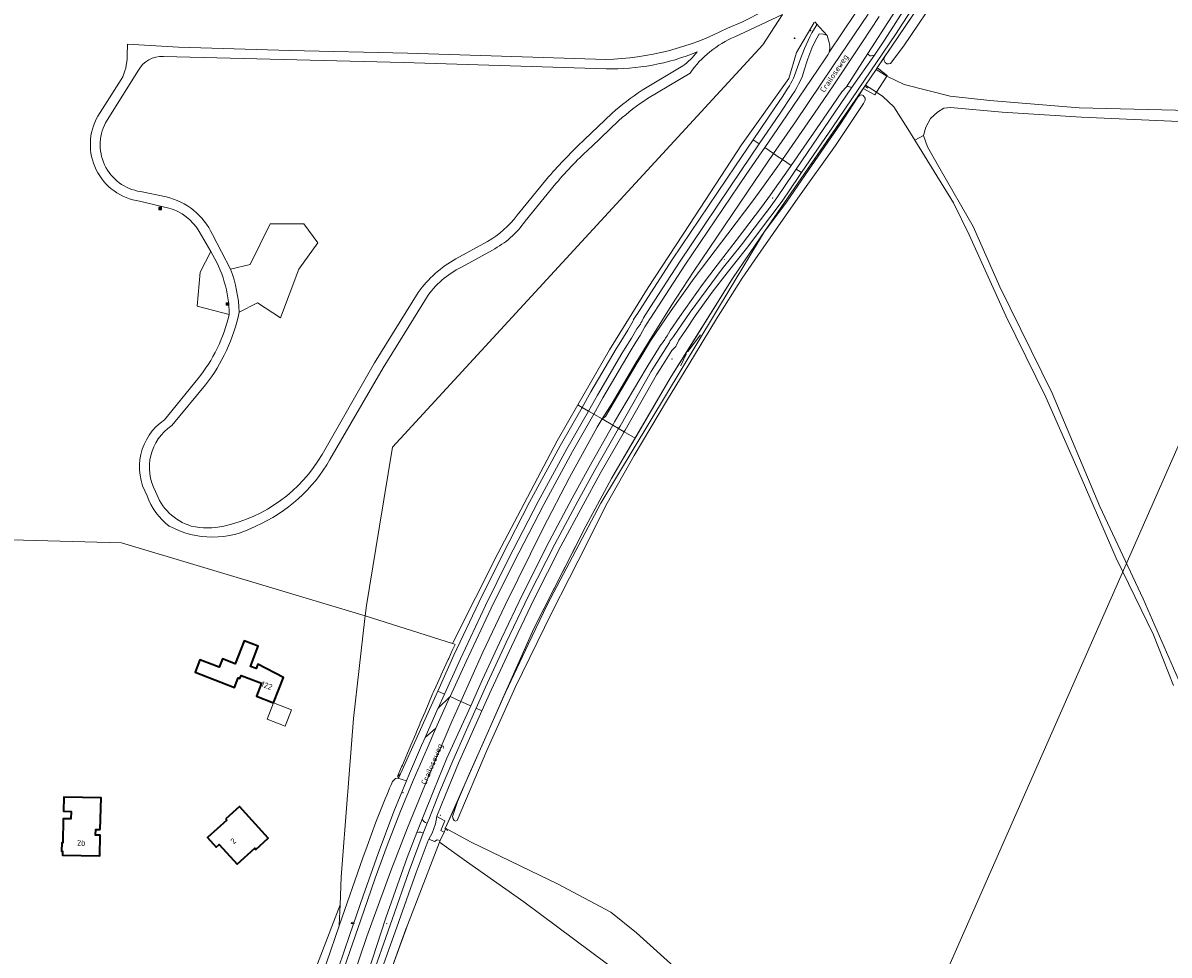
# Model space of a CAD drawing. Header units: metres. Extents: x 140853 to 145288, y 474558 to 480269.
# Tile 57 of 256: x 142599 to 142962, y 476114 to 476409. Entities that reach past the tile are written whole.
import ezdxf
from ezdxf.enums import TextEntityAlignment as Align

# ---------------------------------------------------------------- set-up
doc = ezdxf.new("R2010")
doc.units = ezdxf.units.M
doc.header["$MEASUREMENT"] = 0
for name, color, linetype, lineweight in [('B-WE-FV-GELEIDING_WILDRASTER-G', 80, 'Continuous', 18), ('B-WE-GR-BEPLANTING_CULTUUR_BOSPLANTSOEN-G', 90, 'GR-PLANTSOEN', 18), ('B-WE-GR-BOS_LOOF-G', 40, 'Continuous', 13), ('B-WE-GR-GRAS-G', 60, 'Continuous', 13), ('B-WE-GR-GRAS_KRUIDENRIJK-G', 80, 'Continuous', 18), ('B-WE-GR-GROENVOORZIENING-G', 80, 'Continuous', 18), ('B-WE-GR-HEIDE-G', 200, 'Continuous', 13), ('B-WE-IE-MEUBILAIR_WEGMEUBILAIR-S', 7, 'Continuous', 18), ('B-WE-IE-TERREINAFSCHEIDING_KUNSTMATIG_HEKWERK-G', 20, 'IE-TERREINAFSCHEIDING-KUNSTMATIG', 18), ('B-WE-IE-TERREINAFSCHEIDING_KUNSTMATIG_HEKWERK_RASTER-G', 30, 'IE-TERREINAFSCHEIDING-KUNSTMATIG', 18), ('B-WE-KL-WATER_BRANDLEIDING_PUT-S', 150, 'Continuous', 18), ('B-WE-KL-WATER_PUT-S', 170, 'Continuous', 18), ('B-WE-OG-BEBOUWING-G', 7, 'Continuous', 35), ('B-WE-OG-BEBOUWING_BIJGEBOUW-G', 7, 'Continuous', 18), ('B-WE-OG-BEBOUWING_HUISNUMMER-T18', 10, 'Continuous', 18), ('B-WE-OG-BEBOUWING_STRAATNAAM-T18', 10, 'Continuous', 18), ('B-WE-OG-HULPLIJN-G', 50, 'Continuous', 18), ('B-WE-OG-TERREIN_ERF-G', 7, 'Continuous', 18), ('B-WE-OG-WATER_GREPPEL-G', 160, 'Continuous', 18), ('B-WE-VH-ONVERHARD-G', 252, 'Continuous', 18), ('B-WE-VH-VERHARDING_ASFALT-G', 252, 'Continuous', 18), ('B-WE-VH-VERHARDING_GRASBETONSTEEN-G', 70, 'Continuous', 18), ('X-XX-XX-ALGEMEEN-S', 7, 'Continuous', 18)]:
    doc.layers.add(name, color=color, linetype=linetype, lineweight=lineweight)
doc.styles.add('NLCS-ISO', font='txt')
doc.linetypes.add('GR-PLANTSOEN', pattern='A,0,[179,NLCS.shx,S=2,R=0,X=0,Y=0],-4', length=4)
doc.linetypes.add('IE-TERREINAFSCHEIDING-KUNSTMATIG', pattern='A,4,[82,NLCS.shx,S=0.75,R=90,X=0,Y=0],4,-2', length=10)

# ---------------------------------------------------------------- blocks, each defined once
blk = doc.blocks.new('SIE-WEG_AFVALBAK-SO')
at = {"linetype": 'ByBlock', "lineweight": 18}
h = blk.add_hatch(color=0, dxfattribs=at)
h.dxf.hatch_style = 1
h.paths.add_polyline_path([(-1.5, -1.5), (1.5, -1.5), (1.5, 1.5), (-1.5, 1.5)])
at = {"color": 0, "linetype": 'ByBlock', "lineweight": 18}
for points in [[(-2, -2), (2, -2), (2, 2), (-2, 2)], [(-1.5, -1.5), (1.5, -1.5), (1.5, 1.5), (-1.5, 1.5)]]:
    blk.add_lwpolyline(points, close=True, dxfattribs=at)
blk = doc.blocks.new('SIE-WEG_AFVALBAK_TYPE_01')
for radius in [0.25, 0.156]:
    blk.add_circle((0, 0), radius)
blk = doc.blocks.new('SKL-WATERLEIDINGPUT-SO')
at = {"color": 0, "linetype": 'ByBlock', "lineweight": 18}
blk.add_ellipse((0, 0), major_axis=(2.5, 0), ratio=0.54, dxfattribs=at)
at = {"color": 0, "linetype": 'ByBlock', "lineweight": 18, "style": 'NLCS-ISO'}
blk.add_text('wl', height=1.8, dxfattribs=at).set_placement((0, 0), align=Align.MIDDLE_CENTER)
blk = doc.blocks.new('SIE-WEG_STRAATPOT_BRANDKRAAN-SO')
blk.add_ellipse((0, 0), major_axis=(-0.729, 0), ratio=0.685994)
at = {"style": 'NLCS-ISO'}
blk.add_text('BR', height=0.4, dxfattribs=at).set_placement((-0.3, -0.2))

msp = doc.modelspace()

# ---------------------------------------------------------------- linework, layer by layer
at = {"layer": 'B-WE-FV-GELEIDING_WILDRASTER-G', "ltscale": 0.2, "flags": 128}
for points in [[(142813.501, 476310.48), (142809.521, 476305.283), (142809.248, 476305.248), (142809.073, 476305.225)], [(142808.828, 476304.859), (142808.887, 476304.667), (142808.965, 476304.412), (142807.339, 476300.758), (142807.292, 476300.657)]]:
    msp.add_lwpolyline(points, dxfattribs=at)
at = {"layer": 'B-WE-GR-BEPLANTING_CULTUUR_BOSPLANTSOEN-G', "ltscale": 0.2, "flags": 128}
msp.add_lwpolyline([(142638.415, 476259.588, -0.3988789), (142643.849, 476283.595), (142643.849, 476283.595), (142654.401, 476296.557), (142654.401, 476296.557, 0.1126352), (142664.338, 476316.989), (142664.338, 476316.989), (142654.185, 476319.638), (142655.186, 476330.333), (142658.51, 476336.843), (142654.804, 476343.271), (142654.804, 476343.271, 0.192504), (142645.202, 476350.655), (142645.202, 476350.655), (142635.973, 476352.797), (142635.973, 476352.797, -0.5289322), (142622.732, 476379.729), (142622.732, 476379.729), (142630.182, 476391.361), (142630.182, 476391.361, 0.1275092), (142632.002, 476398.827), (142632.002, 476398.827), (142632.113, 476402.474), (142648.272, 476401.542), (142683.552, 476400.551), (142720.767, 476399.677), (142783.603, 476397.688), (142783.603, 476397.688, 0.1145685), (142822.128, 476407.638), (142822.128, 476407.638), (142826.642, 476409.538), (142834.136, 476413.279), (142500, 476422.945), (142080.458, 476435.082), (142077.718, 476250), (142077.665, 476244.706), (142077.12, 476190.108), (142078.67, 476190.059), (142303.363, 476182.922), (142306.311, 476183.48), (142309.624, 476165.973), (142310.363, 476157.865), (142311.471, 476107.692), (142380.682, 476105.656), (142381.088, 476122.217), (142383.693, 476144.98), (142390.609, 476178.92), (142393.549, 476178.322), (142402.322, 476178.815), (142408.169, 476178.563), (142408.202, 476179.664), (142431.621, 476179.2), (142444.563, 476153.337), (142500, 476165.742), (142512.997, 476168.558), (142527.767, 476170.567), (142529.114, 476247.457), (142630.262, 476244.725), (142707.393, 476221.619), (142707.761, 476224.846), (142710.728, 476242.86), (142711.904, 476250), (142716.022, 476274.999), (142833.243, 476402.281), (142839.471, 476411.873), (142827.589, 476406.324), (142824.444, 476404.87), (142824.444, 476404.87, 0.141336), (142810.209, 476393.386), (142810.209, 476393.386), (142796.799, 476385.314), (142796.799, 476385.314, 0.0424666), (142787.675, 476378.311), (142787.675, 476378.311), (142779.012, 476370.059), (142779.012, 476370.059, 0.0308248), (142767.76, 476358.44), (142767.76, 476358.44), (142758.028, 476346.514), (142758.028, 476346.514, -0.1212795), (142747.675, 476337.359), (142747.675, 476337.359), (142737.835, 476331.941), (142737.835, 476331.941, 0.1282726), (142726.75, 476322.281), (142726.75, 476322.281), (142713.072, 476300.035), (142696.242, 476271.078), (142696.242, 476271.078, -0.1627892), (142672.753, 476250), (142672.753, 476250, -0.2571793), (142645.348, 476250), (142645.348, 476250, -0.1548915), (142638.415, 476259.588)], format="xyb", close=True, dxfattribs=at)
msp.add_lwpolyline([(142606.869, 475820.486), (142607.581, 475821.883), (142608.416, 475823.52), (142613.573, 475834.911), (142620.065, 475849.251), (142620.113, 475849.358), (142623.462, 475856.617), (142626.293, 475862.754), (142627.086, 475864.472), (142627.127, 475864.561), (142633.804, 475881.156), (142640.232, 475897.131), (142647.863, 475916.095), (142650.01, 475921.431), (142654.779, 475932.023), (142655.592, 475933.643), (142666.742, 475955.872), (142673.08, 475968.505), (142680.999, 475984.292), (142684.164, 475991.577), (142687.814, 475999.975), (142688.106, 476000.648), (142689.229, 476005.208), (142690.729, 476011.293), (142693.194, 476024.007), (142694.264, 476033.402), (142696.335, 476051.596), (142696.357, 476052.137), (142696.525, 476052.642), (142698.613, 476058.93), (142701.243, 476066.847), (142703.148, 476072.581), (142703.328, 476073.123), (142705.621, 476080.027), (142705.69, 476080.235), (142705.91, 476080.898), (142706.594, 476082.956), (142706.833, 476083.66), (142707.567, 476085.823), (142708.114, 476087.436), (142708.009, 476087.838), (142707.644, 476090.118), (142707.417, 476092.416), (142707.329, 476094.724), (142707.38, 476097.033), (142707.571, 476099.334), (142707.713, 476100.441), (142707.886, 476101.543), (142708.092, 476102.639), (142708.33, 476103.729), (142708.599, 476104.811), (142715.885, 476125.428), (142721.328, 476140.805), (142725.747, 476152.796), (142725.019, 476153.054), (142724.386, 476153.141), (142723.68, 476152.95), (142720.713, 476145.076), (142719.407, 476141.474), (142713.882, 476125.96), (142705.437, 476100.026), (142691.7, 476057.84), (142689.11, 476049.816), (142686.494, 476041.8), (142683.851, 476033.793), (142681.182, 476025.794), (142678.487, 476017.805), (142677.598, 476015.233), (142676.701, 476012.664), (142675.794, 476010.099), (142674.879, 476007.536), (142673.954, 476004.977), (142673.591, 476003.981), (142673.227, 476002.985), (142672.862, 476001.989), (142672.495, 476000.994), (142672.127, 476000), (142671.755, 475999), (142670.419, 475995.441), (142669.065, 475991.889), (142667.694, 475988.344), (142666.305, 475984.805), (142664.898, 475981.274), (142655.802, 475957.808), (142647.76, 475937.384), (142637.752, 475911.673), (142613.176, 475848.466), (142610.961, 475842.728), (142609.522, 475839.001), (142607.269, 475832.995), (142604.907, 475826.852), (142602.822, 475821.221), (142601.795, 475818.358), (142605.122, 475817.058), (142606.869, 475820.486)], close=True, dxfattribs=at)
at = {"layer": 'B-WE-GR-BOS_LOOF-G', "ltscale": 0.2, "flags": 128}
for points in [[(142693.738, 476272.674), (142710.36, 476301.682), (142724.18, 476323.949), (142724.18, 476323.949, -0.1125026), (142736.124, 476334.547), (142736.124, 476334.547), (142746.075, 476340.056), (142746.075, 476340.056, 0.105727), (142755.474, 476348.381), (142755.474, 476348.381), (142765.455, 476360.518), (142765.455, 476360.518, -0.0276723), (142776.836, 476372.337), (142776.836, 476372.337), (142785.455, 476380.602), (142785.455, 476380.602, -0.0331308), (142795.015, 476387.917), (142795.015, 476387.917), (142807.9, 476395.651), (142807.9, 476395.651, 0.0885457), (142812.427, 476400.046), (142812.427, 476400.046, -0.1026556), (142783.631, 476394.692), (142783.631, 476394.692), (142719.478, 476396.722), (142643.518, 476398.596), (142643.518, 476398.596, 0.2907129), (142635.593, 476394.244), (142635.593, 476394.244), (142625.686, 476378.488), (142625.686, 476378.488, 0.5382613), (142636.275, 476355.876), (142636.275, 476355.876), (142644.371, 476354.189), (142644.371, 476354.189, -0.2320477), (142659.008, 476342.319), (142659.008, 476342.319), (142664.774, 476331.255), (142670.96, 476332.795), (142677.271, 476345.687), (142687.914, 476345.681), (142692.387, 476339.678), (142686.4, 476331.336), (142680.545, 476315.911), (142673.342, 476320.65), (142667.524, 476317.67), (142667.524, 476317.67, -0.1112646), (142656.86, 476294.646), (142656.86, 476294.646), (142646.149, 476281.772), (142646.149, 476281.772, 0.3900329), (142641.017, 476260.912), (142641.017, 476260.912, 0.2424123), (142652.344, 476250), (142652.344, 476250, 0.121788), (142662.657, 476250), (142662.657, 476250, 0.2103451), (142693.738, 476272.674)], [(142667.524, 476317.67), (142673.342, 476320.65), (142680.545, 476315.911), (142686.4, 476331.336), (142692.387, 476339.678), (142687.914, 476345.681), (142677.271, 476345.687), (142670.96, 476332.795), (142664.774, 476331.255), (142664.774, 476331.255, -0.0797877), (142667.524, 476317.67)], [(142658.51, 476336.843), (142655.186, 476330.333), (142654.185, 476319.638), (142664.338, 476316.989), (142664.338, 476316.989, 0.1371141), (142658.51, 476336.843)]]:
    msp.add_lwpolyline(points, format="xyb", close=True, dxfattribs=at)
msp.add_lwpolyline([(142806.265, 476109.513), (142793.248, 476121.187), (142785.182, 476127.722), (142768.227, 476136.698), (142759.709, 476140.803), (142740.716, 476150.082), (142732.767, 476154.403), (142732.635, 476154.107), (142732.792, 476154.022), (142732.36, 476153.096), (142731.119, 476150.435), (142730.901, 476149.969), (142730.901, 476149.969), (142739.462, 476143.785), (142757.625, 476131.027), (142805.222, 476095.633)], dxfattribs=at)
at = {"layer": 'B-WE-GR-GRAS-G', "ltscale": 0.2, "flags": 128}
msp.add_lwpolyline([(142751.006, 476195.523), (142759.017, 476212.468), (142765.099, 476225.24), (142781.987, 476257.205), (142833.439, 476342.703), (142832.666, 476341.578), (142823.669, 476328.397), (142808.987, 476304.828), (142804.282, 476297.275), (142792.843, 476277.829), (142787.994, 476269.587), (142785.389, 476264.992), (142777.216, 476250), (142772.96, 476241.599), (142760.774, 476217.545), (142751.006, 476195.523)], close=True, dxfattribs=at)
at = {"layer": 'B-WE-GR-GRAS_KRUIDENRIJK-G', "ltscale": 0.2, "flags": 128}
for points in [[(142882.333, 476416.573), (142877.6, 476409.136), (142875.28, 476405.548), (142855.415, 476376.402), (142845.526, 476361.85), (142844.685, 476360.613), (142839.334, 476352.792), (142835.842, 476348.027), (142828.052, 476337.809), (142821.981, 476330.162), (142817.237, 476324.027), (142811.869, 476316.522), (142808.953, 476312.208), (142806.671, 476308.867), (142805.923, 476307.206), (142805.768, 476306.797), (142805.56, 476306.594), (142804.94, 476306.108), (142804.474, 476305.58), (142800.798, 476299.681), (142799.65, 476297.839), (142789.644, 476280.383), (142789.342, 476279.855), (142792.843, 476277.829), (142804.282, 476297.275), (142808.987, 476304.828), (142823.669, 476328.397), (142832.666, 476341.578), (142833.439, 476342.703), (142833.542, 476342.852), (142833.564, 476342.884), (142844.326, 476358.543), (142864.14, 476387.162), (142865.074, 476388.51), (142865.55, 476389.198), (142865.777, 476389.54), (142869.101, 476394.554), (142869.414, 476395.026), (142869.419, 476395.033), (142872.025, 476398.881), (142873.882, 476401.623), (142881.126, 476412.318)], [(142849.501, 476409.428), (142843.909, 476399.933), (142841.452, 476391.694), (142826.479, 476370.643), (142810.038, 476345.45), (142796.986, 476325.503), (142784.72, 476305.749), (142774.723, 476288.315), (142774.723, 476288.315), (142776.023, 476287.563), (142778.827, 476292.498), (142786.811, 476306.043), (142787.761, 476307.595), (142790.486, 476312.046), (142791.762, 476314.176), (142792.255, 476314.956), (142792.304, 476315.333), (142792.569, 476315.662), (142793.368, 476316.923), (142793.532, 476317.083), (142797.774, 476323.841), (142804.618, 476334.469), (142824.609, 476364.017), (142830.208, 476372.258), (142837.293, 476382.687), (142839.383, 476385.793), (142841.225, 476388.6), (142841.712, 476389.36), (142842.158, 476390.145), (142842.561, 476390.952), (142842.92, 476391.78), (142843.235, 476392.626), (142845.142, 476397.861), (142846.427, 476401.138), (142848.139, 476404.884), (142848.821, 476406.075), (142850.183, 476408.309), (142850.257, 476408.451), (142850.296, 476408.606), (142850.299, 476408.766), (142850.265, 476408.923), (142850.197, 476409.067), (142850.171, 476409.105), (142850.143, 476409.141), (142850.113, 476409.175), (142850.081, 476409.207), (142850.047, 476409.237), (142849.763, 476409.56)], [(142701.617, 476112.599), (142703.388, 476117.755), (142705.182, 476122.902), (142707.001, 476128.041), (142710.576, 476138.515), (142714.364, 476148.913), (142718.364, 476159.232), (142722.575, 476169.467), (142726.993, 476179.614), (142729.785, 476185.984), (142726.331, 476183.058), (142725.184, 476180.472), (142721.457, 476171.658), (142720.454, 476169.297), (142716.419, 476159.585), (142711.491, 476146.359), (142706.761, 476132.943), (142702.538, 476120.652), (142698.918, 476110.188)]]:
    msp.add_lwpolyline(points, dxfattribs=at)
for points in [[(142878.976, 476415.24), (142877.485, 476416.257), (142877.367, 476416.338), (142872.885, 476409.411), (142867.652, 476401.377), (142866.551, 476399.606), (142866.611, 476399.233), (142866.974, 476398.995), (142867.248, 476398.858), (142867.534, 476398.818), (142868.657, 476399.093), (142871.759, 476403.787), (142875.39, 476409.395), (142879.1, 476415.179), (142878.976, 476415.24)], [(142833.881, 476369.762), (142840.79, 476379.83), (142852.738, 476397.524), (142853.858, 476399.119), (142853.95, 476399.291), (142854.034, 476399.467), (142854.112, 476399.646), (142854.183, 476399.828), (142854.246, 476400.012), (142854.396, 476400.601), (142854.472, 476401.204), (142854.474, 476401.812), (142854.401, 476402.415), (142854.254, 476403.005), (142854.069, 476403.837), (142853.602, 476405.227), (142853.137, 476405.526), (142852.435, 476405.713), (142851.13, 476405.755), (142850.326, 476404.386), (142849.544, 476402.809), (142848.817, 476401.207), (142848.147, 476399.58), (142847.533, 476397.93), (142846.976, 476396.261), (142846.444, 476394.578), (142845.67, 476392.21), (142845.153, 476391.039), (142844.594, 476389.887), (142843.994, 476388.756), (142843.355, 476387.647), (142842.676, 476386.562), (142838.751, 476380.667), (142832.124, 476370.956), (142826.609, 476362.874), (142806.858, 476333.564), (142797.703, 476319.388), (142795.523, 476315.847), (142795.065, 476314.993), (142794.964, 476314.709), (142794.691, 476314.309), (142794.511, 476313.94), (142794.061, 476313.237), (142793.402, 476312.42), (142791.662, 476309.443), (142789.708, 476306.262), (142788.673, 476304.577), (142780.94, 476291.443), (142778.06, 476286.384), (142779.721, 476285.423), (142782.655, 476290.58), (142790.198, 476303.408), (142791.315, 476305.273), (142793.051, 476308.172), (142794.429, 476310.326), (142795.921, 476313.039), (142796.11, 476313.414), (142796.647, 476314.192), (142797.592, 476315.677), (142797.703, 476315.755), (142801.402, 476321.476), (142808.621, 476332.551), (142828.026, 476361.228), (142833.881, 476369.762)], [(142843.861, 476362.981), (142861.345, 476388.678), (142861.266, 476388.797), (142860.454, 476389.072), (142859.792, 476389.05), (142858.315, 476387.432), (142852.374, 476378.777), (142842.227, 476364.091), (142841.306, 476362.759), (142835.713, 476354.866), (142832.813, 476350.878), (142824.855, 476340.413), (142818.793, 476332.546), (142814.179, 476326.428), (142806.969, 476316.36), (142803.894, 476311.863), (142803.853, 476311.661), (142802.948, 476310.208), (142802.419, 476309.424), (142802.209, 476309.038), (142801.152, 476307.542), (142800.97, 476307.367), (142800.571, 476306.756), (142799.046, 476304.307), (142797.305, 476301.427), (142796.38, 476299.896), (142786.323, 476282.926), (142785.761, 476281.928), (142787.611, 476280.857), (142788.063, 476281.645), (142797.877, 476298.869), (142798.943, 476300.572), (142803.676, 476308.139), (142803.875, 476308.51), (142804.32, 476309.098), (142805.023, 476309.962), (142810.21, 476317.666), (142820.38, 476331.405), (142826.522, 476339.049), (142834.518, 476349.592), (142834.378, 476349.379), (142837.65, 476353.887), (142842.978, 476361.682), (142843.861, 476362.981)], [(142776.023, 476287.563), (142774.723, 476288.315), (142768.187, 476276.917), (142749.352, 476241.341), (142735.207, 476213.256), (142735.002, 476212.805), (142735.405, 476212.677), (142735.886, 476212.523), (142735.626, 476212.033), (142734.966, 476210.587), (142733.823, 476208.084), (142733.651, 476207.707), (142732.393, 476204.952), (142731.456, 476202.899), (142731.291, 476202.538), (142729.742, 476199.145), (142728.902, 476197.306), (142728.816, 476197.117), (142728.707, 476196.859), (142726.325, 476191.234), (142724.827, 476187.697), (142724.649, 476187.277), (142723.618, 476184.842), (142723.367, 476184.249), (142721.857, 476180.682), (142720, 476176.298), (142719.151, 476174.292), (142718.921, 476173.751), (142718.06, 476171.717), (142717.626, 476170.693), (142718.559, 476171.599), (142723.024, 476181.365), (142728.235, 476193.102), (142730.334, 476197.742), (142735.469, 476209.098), (142743.374, 476225.812), (142750.597, 476240.484), (142759.364, 476257.58), (142769.083, 476275.35), (142776.023, 476287.563)], [(142779.721, 476285.423), (142778.06, 476286.384), (142771.242, 476274.406), (142762.147, 476257.733), (142752.696, 476239.447), (142745.5, 476224.853), (142737.572, 476207.995), (142732.474, 476196.793), (142730.439, 476192.321), (142734.208, 476195.885), (142734.261, 476196), (142739.347, 476207.103), (142747.293, 476224.031), (142754.462, 476238.487), (142763.928, 476256.764), (142773.005, 476273.617), (142779.721, 476285.423)], [(142742.515, 476192.337), (142745.483, 476198.999), (142752.051, 476213.155), (142759.096, 476227.863), (142767.429, 476244.234), (142774.742, 476257.887), (142780.044, 476267.643), (142787.611, 476280.857), (142785.761, 476281.928), (142778.287, 476268.657), (142772.919, 476258.784), (142765.623, 476245.127), (142757.145, 476228.283), (142750.542, 476214.433), (142744.537, 476201.371), (142740.784, 476193.105), (142733.271, 476176.557), (142729.104, 476166.412), (142725.44, 476157.233), (142725.587, 476156.852), (142725.968, 476156.478), (142726.461, 476156.164), (142727.036, 476155.985), (142727.72, 476157.668), (142729.185, 476161.388), (142730.95, 476165.709), (142735.132, 476175.678), (142739.045, 476184.548), (142742.515, 476192.337)], [(142732.792, 476154.022), (142732.635, 476154.107), (142732.767, 476154.403), (142732.783, 476154.44), (142736.633, 476162.839), (142740.321, 476171.435), (142740.323, 476171.44), (142744.813, 476181.561), (142748.745, 476190.426), (142751.006, 476195.523), (142760.774, 476217.545), (142772.96, 476241.599), (142777.216, 476250), (142785.389, 476264.992), (142787.994, 476269.587), (142792.843, 476277.829), (142789.342, 476279.855), (142781.798, 476266.657), (142776.397, 476256.739), (142769.335, 476243.576), (142760.893, 476226.954), (142753.664, 476211.864), (142747.265, 476198.055), (142744.349, 476191.524), (142736.923, 476174.894), (142732.786, 476164.906), (142730.072, 476158.194), (142730.054, 476158.088), (142732.559, 476156.705), (142731.308, 476153.664), (142732.36, 476153.096), (142732.792, 476154.022)], [(142734.208, 476195.885), (142730.439, 476192.321), (142730.393, 476192.219), (142726.331, 476183.058), (142729.785, 476185.984), (142732.293, 476191.705), (142734.208, 476195.885)], [(142730.054, 476158.088), (142730.048, 476158.058), (142729.64, 476155.705), (142728.551, 476152.757), (142727.478, 476150.826), (142729.338, 476150.093), (142730.146, 476150.656), (142731.119, 476150.435), (142732.36, 476153.096), (142731.308, 476153.664), (142732.559, 476156.705), (142730.054, 476158.088)], [(142709.958, 476095.632), (142709.962, 476094.668), (142709.989, 476093.704), (142712.28, 476100.099), (142714.709, 476106.879), (142720.278, 476122.425), (142720.73, 476123.686), (142730.901, 476149.969), (142731.119, 476150.435), (142730.146, 476150.656), (142729.338, 476150.093), (142727.478, 476150.826), (142727.288, 476150.485), (142723.569, 476140.278), (142717.981, 476124.81), (142711.602, 476106.796), (142711.162, 476105.169), (142710.79, 476103.525), (142710.485, 476101.867), (142710.249, 476100.198), (142710.083, 476098.52), (142710.019, 476097.558), (142709.977, 476096.595), (142709.958, 476095.632)]]:
    msp.add_lwpolyline(points, close=True, dxfattribs=at)
at = {"layer": 'B-WE-GR-GROENVOORZIENING-G', "ltscale": 0.2, "flags": 128}
msp.add_lwpolyline([(142839.471, 476411.873), (142833.243, 476402.281), (142716.022, 476274.999), (142711.904, 476250), (142710.728, 476242.86), (142707.761, 476224.846), (142707.393, 476221.619), (142707.293, 476220.742), (142703.679, 476189.042), (142703.679, 476189.042), (142702.317, 476171.492), (142701.879, 476165.862), (142701.801, 476164.856), (142699.783, 476138.87), (142699.437, 476130.061), (142699.188, 476123.748), (142699.177, 476123.48), (142706.631, 476144.919), (142707.961, 476148.698), (142709.335, 476152.462), (142710.754, 476156.209), (142712.218, 476159.938), (142713.726, 476163.65), (142714.186, 476164.759), (142714.65, 476165.866), (142715.119, 476166.971), (142715.591, 476168.075), (142716.067, 476169.177), (142717.025, 476170.084), (142717.713, 476170.225), (142718.098, 476170.591), (142718.559, 476171.599), (142717.626, 476170.693), (142718.06, 476171.717), (142718.921, 476173.751), (142719.151, 476174.292), (142720, 476176.298), (142721.857, 476180.682), (142723.367, 476184.249), (142723.618, 476184.842), (142724.649, 476187.277), (142724.827, 476187.697), (142726.325, 476191.234), (142728.707, 476196.859), (142728.816, 476197.117), (142728.902, 476197.306), (142729.742, 476199.145), (142731.291, 476202.538), (142731.456, 476202.899), (142732.393, 476204.952), (142733.651, 476207.707), (142733.823, 476208.084), (142734.966, 476210.587), (142735.626, 476212.033), (142735.886, 476212.523), (142735.405, 476212.677), (142735.002, 476212.805), (142735.207, 476213.256), (142749.352, 476241.341), (142768.187, 476276.917), (142774.723, 476288.315), (142784.72, 476305.749), (142796.986, 476325.503), (142810.038, 476345.45), (142826.479, 476370.643), (142841.452, 476391.694), (142843.909, 476399.933), (142849.501, 476409.428)], dxfattribs=at)
msp.add_lwpolyline([(142645.544, 476097.113), (142647.1, 476092.326), (142668.02, 476091.67), (142668.02, 476091.67, -0.0355061), (142678.552, 476090.808), (142678.552, 476090.808), (142683.591, 476091.986), (142686.762, 476094.028), (142688.025, 476094.841), (142690.651, 476097.916), (142692.63, 476104.06), (142695.206, 476112.058), (142699.177, 476123.48), (142699.188, 476123.748), (142699.437, 476130.061), (142687.75, 476099.649), (142679.706, 476095.706), (142645.544, 476097.113)], format="xyb", close=True, dxfattribs=at)
at = {"layer": 'B-WE-GR-HEIDE-G', "ltscale": 0.2, "flags": 128}
for points in [[(142889.63, 476419.374), (142877.913, 476402.024), (142873.725, 476396.418), (142873.016, 476396.266), (142872.551, 476396.314), (142871.996, 476396.75), (142871.638, 476397.355), (142871.559, 476397.803), (142872.025, 476398.881), (142869.419, 476395.033), (142869.414, 476395.026), (142869.414, 476395.026), (142872.662, 476392.59), (142872.535, 476392.392), (142872.714, 476392.279), (142878.017, 476389.718), (142892.568, 476386.1), (142905.166, 476384.668), (142933.429, 476382.385), (142990.072, 476380.999)], [(142963.309, 476199.473), (142956.92, 476215.522), (142945.127, 476239.87), (142931.876, 476270.205), (142922.809, 476290.805), (142910.193, 476316.538), (142898.605, 476342.18), (142893.574, 476352.32), (142881.374, 476372.103), (142879.123, 476375.753), (142874.753, 476382.662), (142871.282, 476385.999), (142869.256, 476387.301), (142869.256, 476387.301), (142868.698, 476386.434), (142865.074, 476388.51), (142864.14, 476387.162), (142844.326, 476358.543), (142833.564, 476342.884), (142840.8, 476352.521), (142847.729, 476362.66), (142857.801, 476377.304), (142863.353, 476385.74), (142863.954, 476386.361), (142864.616, 476386.497), (142865.043, 476386.289), (142865.624, 476385.387), (142865.666, 476384.779), (142865.104, 476383.737), (142856.254, 476370.435), (142844.358, 476353.725), (142832.629, 476337.021), (142826.68, 476328.459), (142818.557, 476315.589), (142809.819, 476301.108), (142803.046, 476290.008), (142792.554, 476272.356), (142783.934, 476257.216), (142774.854, 476238.968), (142766.488, 476222.659), (142754.82, 476198.912), (142745.871, 476178.901), (142736.461, 476156.756), (142735.972, 476156.589), (142735.548, 476156.739), (142735.183, 476157.27), (142735.05, 476158.021), (142736.633, 476162.839), (142732.783, 476154.44), (142732.767, 476154.403), (142740.716, 476150.082), (142759.709, 476140.803), (142768.227, 476136.698), (142785.182, 476127.722), (142793.248, 476121.187), (142806.265, 476109.513)], [(142965.037, 476378.036), (142934.111, 476379.392), (142909.022, 476380.961), (142892.715, 476382.466), (142890.515, 476382.215), (142888.58, 476380.981), (142886.308, 476378.944), (142884.839, 476376.279), (142884.173, 476373.568), (142884.173, 476373.568), (142885.381, 476370.07), (142889.348, 476362.993), (142899.84, 476344.834), (142908.286, 476325.754), (142924.81, 476292.083), (142939.956, 476256.194), (142953.656, 476226.93), (142965.442, 476199.97)]]:
    msp.add_lwpolyline(points, dxfattribs=at)
at = {"layer": 'B-WE-IE-TERREINAFSCHEIDING_KUNSTMATIG_HEKWERK-G', "ltscale": 0.2, "flags": 128}
for points in [[(142500, 476165.742), (142512.997, 476168.558), (142527.767, 476170.567), (142529.114, 476247.457), (142630.262, 476244.725), (142707.393, 476221.619)], [(142707.393, 476221.619), (142735.002, 476212.805)], [(142715.304, 476102.459), (142714.709, 476106.879), (142720.73, 476123.686), (142730.901, 476149.969)], [(142730.901, 476149.969), (142731.97, 476149.197)], [(142699.437, 476130.061), (142687.75, 476099.649)]]:
    msp.add_lwpolyline(points, dxfattribs=at)
at = {"layer": 'B-WE-IE-TERREINAFSCHEIDING_KUNSTMATIG_HEKWERK_RASTER-G', "ltscale": 0.2, "flags": 128}
for points in [[(142870.462, 476394.248), (142869.419, 476395.033), (142902.267, 476443.532), (142917.696, 476467.562), (142924.277, 476478.188), (142936.261, 476499)], [(142732.783, 476154.44), (142760.774, 476217.545), (142777.216, 476250), (142785.389, 476264.992), (142787.994, 476269.587), (142804.282, 476297.275), (142823.669, 476328.397), (142832.666, 476341.578), (142844.326, 476358.543), (142865.55, 476389.198), (142866.479, 476388.557)], [(142733.562, 476153.605), (142732.635, 476154.107), (142732.783, 476154.44)]]:
    msp.add_lwpolyline(points, dxfattribs=at)
at = {"layer": 'B-WE-OG-BEBOUWING-G', "ltscale": 0.2, "flags": 128}
for points in [[(142678.406, 476194.057), (142681.492, 476202.05), (142673.366, 476206.232), (142672.841, 476204.859), (142671.075, 476205.534), (142673.528, 476211.951), (142669.023, 476213.7), (142666.218, 476206.397), (142662.166, 476207.952), (142661.159, 476205.329), (142655.035, 476207.681), (142653.511, 476203.714), (142665.995, 476198.885), (142667.161, 476201.982), (142667.73, 476201.762), (142668.098, 476202.714), (142674.534, 476200.227), (142672.963, 476196.16), (142678.406, 476194.057)], [(142623.537, 476153.918), (142623.771, 476163.919), (142611.957, 476164.182), (142611.86, 476159.733), (142614.299, 476159.68), (142614.247, 476157.261), (142611.808, 476157.313), (142611.642, 476149.675), (142611.312, 476149.683), (142611.256, 476147.073), (142611.586, 476147.066), (142611.56, 476145.856), (142623.344, 476145.649), (142623.495, 476152.119), (142622.036, 476152.153), (142622.078, 476153.952), (142623.537, 476153.918)], [(142663.297, 476157.272), (142663.601, 476156.94), (142657.442, 476151.371), (142660.185, 476148.337), (142661.179, 476149.236), (142666.873, 476142.938), (142672.451, 476147.982), (142672.752, 476147.648), (142676.634, 476151.241), (142667.565, 476161.17), (142663.297, 476157.272)]]:
    msp.add_lwpolyline(points, close=True, dxfattribs=at)
at = {"layer": 'B-WE-OG-BEBOUWING_BIJGEBOUW-G', "ltscale": 0.2, "flags": 128}
msp.add_lwpolyline([(142678.406, 476194.057), (142676.381, 476188.816), (142682.074, 476186.616), (142684.099, 476191.857), (142678.406, 476194.057)], close=True, dxfattribs=at)
at = {"layer": 'B-WE-OG-HULPLIJN-G'}
msp.add_lwpolyline([(141484.938, 478467.493), (142922.898, 478740.923), (143043.789, 479141.528), (143928.198, 479351.369), (144042.725, 479840.999), (144698.079, 479872.794), (144672.627, 478988.916), (144742.617, 478639.181), (145060.75, 478225.858), (145035.298, 477659.922), (145054.388, 476896.862), (144768.066, 476833.275), (144755.342, 477825.251), (143616.428, 477755.303), (142541.14, 475313.514), (141510.39, 476108.367), (141014.104, 476776.044), (140988.652, 477462.798), (141421.313, 477755.303), (141484.938, 478467.493)], close=True, dxfattribs=at)
at = {"layer": 'B-WE-OG-TERREIN_ERF-G', "ltscale": 0.2, "flags": 128}
for points in [[(142687.75, 476099.649), (142699.437, 476130.061), (142699.783, 476138.87), (142701.801, 476164.856), (142701.879, 476165.862), (142702.317, 476171.492), (142703.679, 476189.042), (142707.293, 476220.742), (142707.393, 476221.619), (142630.262, 476244.725), (142529.114, 476247.457), (142527.767, 476170.567), (142512.997, 476168.558), (142500, 476165.742), (142444.563, 476153.337), (142431.621, 476179.2), (142408.202, 476179.664), (142408.169, 476178.563), (142402.322, 476178.815), (142393.549, 476178.322), (142386.659, 476144.509), (142384.084, 476122.009), (142383.681, 476105.568)], [(142805.222, 476095.633), (142757.625, 476131.027), (142739.462, 476143.785), (142730.901, 476149.969), (142720.73, 476123.686), (142720.278, 476122.425), (142714.709, 476106.879)]]:
    msp.add_lwpolyline(points, dxfattribs=at)
for points in [[(142678.406, 476194.057), (142672.963, 476196.16), (142674.534, 476200.227), (142668.098, 476202.714), (142667.73, 476201.762), (142667.161, 476201.982), (142665.995, 476198.885), (142653.511, 476203.714), (142655.035, 476207.681), (142661.159, 476205.329), (142662.166, 476207.952), (142666.218, 476206.397), (142669.023, 476213.7), (142673.528, 476211.951), (142671.075, 476205.534), (142672.841, 476204.859), (142673.366, 476206.232), (142681.492, 476202.05), (142678.406, 476194.057)], [(142623.537, 476153.918), (142622.078, 476153.952), (142622.036, 476152.153), (142623.495, 476152.119), (142623.344, 476145.649), (142611.56, 476145.856), (142611.586, 476147.066), (142611.256, 476147.073), (142611.312, 476149.683), (142611.642, 476149.675), (142611.808, 476157.313), (142614.247, 476157.261), (142614.299, 476159.68), (142611.86, 476159.733), (142611.957, 476164.182), (142623.771, 476163.919), (142623.537, 476153.918)], [(142663.297, 476157.272), (142667.565, 476161.17), (142676.634, 476151.241), (142672.752, 476147.648), (142672.451, 476147.982), (142666.873, 476142.938), (142661.179, 476149.236), (142660.185, 476148.337), (142657.442, 476151.371), (142663.601, 476156.94), (142663.297, 476157.272)]]:
    msp.add_lwpolyline(points, close=True, dxfattribs=at)
at = {"layer": 'B-WE-OG-WATER_GREPPEL-G', "ltscale": 0.2, "flags": 128}
msp.add_lwpolyline([(142881.126, 476412.318), (142873.882, 476401.623), (142872.025, 476398.881), (142871.559, 476397.803), (142871.559, 476397.803), (142871.638, 476397.355), (142871.996, 476396.75), (142872.551, 476396.314), (142873.016, 476396.266), (142873.725, 476396.418), (142877.913, 476402.024), (142889.63, 476419.374)], dxfattribs=at)
msp.add_lwpolyline([(142740.321, 476171.435), (142736.633, 476162.839), (142735.05, 476158.021), (142735.183, 476157.27), (142735.548, 476156.739), (142735.972, 476156.589), (142736.461, 476156.756), (142745.871, 476178.901), (142754.82, 476198.912), (142766.488, 476222.659), (142774.854, 476238.968), (142783.934, 476257.216), (142792.554, 476272.356), (142803.046, 476290.008), (142809.819, 476301.108), (142818.557, 476315.589), (142826.68, 476328.459), (142832.629, 476337.021), (142844.358, 476353.725), (142856.254, 476370.435), (142865.104, 476383.737), (142865.666, 476384.779), (142865.624, 476385.387), (142865.043, 476386.289), (142864.616, 476386.497), (142863.954, 476386.361), (142863.353, 476385.74), (142857.801, 476377.304), (142847.729, 476362.66), (142840.8, 476352.521), (142833.564, 476342.884), (142833.542, 476342.852), (142833.439, 476342.703), (142781.987, 476257.205), (142765.099, 476225.24), (142759.017, 476212.468), (142751.006, 476195.523), (142748.745, 476190.426), (142744.813, 476181.561), (142740.323, 476171.44), (142740.321, 476171.435)], close=True, dxfattribs=at)
at = {"layer": 'B-WE-VH-ONVERHARD-G', "ltscale": 0.2, "flags": 128}
for points in [[(142826.642, 476409.538), (142822.128, 476407.638), (142822.128, 476407.638, -0.1145685), (142783.603, 476397.688), (142783.603, 476397.688), (142720.767, 476399.677), (142683.552, 476400.551), (142648.272, 476401.542), (142632.113, 476402.474), (142632.002, 476398.827), (142632.002, 476398.827, -0.1275092), (142630.182, 476391.361), (142630.182, 476391.361), (142622.732, 476379.729), (142622.732, 476379.729, 0.5289322), (142635.973, 476352.797), (142635.973, 476352.797), (142645.202, 476350.655), (142645.202, 476350.655, -0.192504), (142654.804, 476343.271), (142654.804, 476343.271), (142658.51, 476336.843), (142658.51, 476336.843, -0.1371141), (142664.338, 476316.989), (142664.338, 476316.989, -0.1126352), (142654.401, 476296.557), (142654.401, 476296.557), (142643.849, 476283.595), (142643.849, 476283.595, 0.3988789), (142638.415, 476259.588), (142638.415, 476259.588, 0.1548915), (142645.348, 476250), (142645.348, 476250, 0.2571793), (142672.753, 476250), (142672.753, 476250, 0.1627892), (142696.242, 476271.078), (142696.242, 476271.078), (142713.072, 476300.035), (142726.75, 476322.281), (142726.75, 476322.281, -0.1282726), (142737.835, 476331.941), (142737.835, 476331.941), (142747.675, 476337.359), (142747.675, 476337.359, 0.1212795), (142758.028, 476346.514), (142758.028, 476346.514), (142767.76, 476358.44), (142767.76, 476358.44, -0.0308248), (142779.012, 476370.059), (142779.012, 476370.059), (142787.675, 476378.311), (142787.675, 476378.311, -0.0424666), (142796.799, 476385.314), (142796.799, 476385.314), (142810.209, 476393.386), (142810.209, 476393.386, -0.141336), (142824.444, 476404.87), (142824.444, 476404.87), (142827.589, 476406.324), (142839.471, 476411.873)], [(142783.631, 476394.692, 0.1026556), (142812.427, 476400.046)], [(142812.427, 476400.046, -0.0885457), (142807.9, 476395.651)], [(142635.593, 476394.244, -0.2907129), (142643.518, 476398.596)], [(142795.015, 476387.917, 0.0331308), (142785.455, 476380.602)], [(142636.275, 476355.876, -0.5382613), (142625.686, 476378.488)], [(142776.836, 476372.337, 0.0276723), (142765.455, 476360.518)], [(142659.008, 476342.319, 0.2320477), (142644.371, 476354.189)], [(142755.474, 476348.381, -0.105727), (142746.075, 476340.056)], [(142736.124, 476334.547, 0.1125026), (142724.18, 476323.949)], [(142667.524, 476317.67, 0.0797877), (142664.774, 476331.255)], [(142656.86, 476294.646, 0.1112646), (142667.524, 476317.67)], [(142641.017, 476260.912, -0.3900329), (142646.149, 476281.772)], [(142693.738, 476272.674, -0.2103451), (142662.657, 476250)], [(142652.344, 476250, -0.2424123), (142641.017, 476260.912)], [(142662.657, 476250, -0.121788), (142652.344, 476250)]]:
    msp.add_lwpolyline(points, format="xyb", dxfattribs=at)
for points in [[(142643.518, 476398.596), (142719.478, 476396.722), (142783.631, 476394.692)], [(142807.9, 476395.651), (142795.015, 476387.917)], [(142625.686, 476378.488), (142635.593, 476394.244)], [(142990.072, 476380.999), (142933.429, 476382.385), (142905.166, 476384.668), (142892.568, 476386.1), (142878.017, 476389.718), (142872.714, 476392.279), (142872.535, 476392.392), (142869.256, 476387.301), (142871.282, 476385.999), (142874.753, 476382.662), (142879.123, 476375.753), (142881.374, 476372.103), (142881.374, 476372.103), (142884.173, 476373.568), (142884.839, 476376.279), (142886.308, 476378.944), (142888.58, 476380.981), (142890.515, 476382.215), (142892.715, 476382.466), (142909.022, 476380.961), (142934.111, 476379.392), (142965.037, 476378.036)], [(142785.455, 476380.602), (142776.836, 476372.337)], [(142965.442, 476199.97), (142953.656, 476226.93), (142939.956, 476256.194), (142924.81, 476292.083), (142908.286, 476325.754), (142899.84, 476344.834), (142889.348, 476362.993), (142885.381, 476370.07), (142884.173, 476373.568), (142881.374, 476372.103), (142893.574, 476352.32), (142898.605, 476342.18), (142910.193, 476316.538), (142922.809, 476290.805), (142931.876, 476270.205), (142945.127, 476239.87), (142956.92, 476215.522), (142963.309, 476199.473)], [(142765.455, 476360.518), (142755.474, 476348.381)], [(142644.371, 476354.189), (142636.275, 476355.876)], [(142664.774, 476331.255), (142659.008, 476342.319)], [(142746.075, 476340.056), (142736.124, 476334.547)], [(142724.18, 476323.949), (142710.36, 476301.682), (142693.738, 476272.674)], [(142646.149, 476281.772), (142656.86, 476294.646)]]:
    msp.add_lwpolyline(points, dxfattribs=at)
at = {"layer": 'B-WE-VH-VERHARDING_ASFALT-G', "ltscale": 0.2, "flags": 128}
for points in [[(142900.024, 476446.053), (142898.32, 476447.121), (142892.253, 476436.607), (142886.149, 476426.424), (142883.353, 476421.911), (142880.075, 476416.934), (142878.976, 476415.24), (142879.1, 476415.179), (142875.39, 476409.395), (142871.759, 476403.787), (142868.657, 476399.093), (142861.345, 476388.678), (142843.861, 476362.981), (142845.526, 476361.85), (142855.415, 476376.402), (142875.28, 476405.548), (142877.6, 476409.136), (142882.333, 476416.573), (142893.835, 476435.406), (142900.024, 476446.053)], [(142845.67, 476392.21), (142846.444, 476394.578), (142846.976, 476396.261), (142847.533, 476397.93), (142848.147, 476399.58), (142848.817, 476401.207), (142849.544, 476402.809), (142850.326, 476404.386), (142851.13, 476405.755), (142852.435, 476405.713), (142853.137, 476405.526), (142853.602, 476405.227), (142850.197, 476409.067), (142850.265, 476408.923), (142850.299, 476408.766), (142850.296, 476408.606), (142850.257, 476408.451), (142850.183, 476408.309), (142848.821, 476406.075), (142848.139, 476404.884), (142846.427, 476401.138), (142845.142, 476397.861), (142843.235, 476392.626), (142842.92, 476391.78), (142842.561, 476390.952), (142842.158, 476390.145), (142841.712, 476389.36), (142841.225, 476388.6), (142839.383, 476385.793), (142837.293, 476382.687), (142830.208, 476372.258), (142832.124, 476370.956), (142838.751, 476380.667), (142842.676, 476386.562), (142843.355, 476387.647), (142843.994, 476388.756), (142844.594, 476389.887), (142845.153, 476391.039), (142845.67, 476392.21)], [(142868.657, 476399.093), (142867.534, 476398.818), (142867.248, 476398.858), (142866.974, 476398.995), (142866.611, 476399.233), (142866.551, 476399.606), (142859.792, 476389.05), (142860.454, 476389.072), (142861.266, 476388.797), (142861.345, 476388.678), (142868.657, 476399.093)], [(142832.124, 476370.956), (142830.208, 476372.258), (142824.609, 476364.017), (142804.618, 476334.469), (142797.774, 476323.841), (142793.532, 476317.083), (142793.368, 476316.923), (142792.569, 476315.662), (142792.304, 476315.333), (142792.255, 476314.956), (142791.762, 476314.176), (142790.486, 476312.046), (142787.761, 476307.595), (142786.811, 476306.043), (142778.827, 476292.498), (142776.023, 476287.563), (142778.06, 476286.384), (142780.94, 476291.443), (142788.673, 476304.577), (142789.708, 476306.262), (142791.662, 476309.443), (142793.402, 476312.42), (142794.061, 476313.237), (142794.511, 476313.94), (142794.691, 476314.309), (142794.964, 476314.709), (142795.065, 476314.993), (142795.523, 476315.847), (142797.703, 476319.388), (142806.858, 476333.564), (142826.609, 476362.874), (142832.124, 476370.956)], [(142833.881, 476369.762), (142828.026, 476361.228), (142808.621, 476332.551), (142801.402, 476321.476), (142797.703, 476315.755), (142797.592, 476315.677), (142796.647, 476314.192), (142796.11, 476313.414), (142795.921, 476313.039), (142794.429, 476310.326), (142793.051, 476308.172), (142791.315, 476305.273), (142790.198, 476303.408), (142782.655, 476290.58), (142779.721, 476285.423), (142782.381, 476283.884), (142785.55, 476288.878), (142793.078, 476301.681), (142797.285, 476308.56), (142804.232, 476319.669), (142811.418, 476330.693), (142830.801, 476359.337), (142836.659, 476367.874), (142833.881, 476369.762)], [(142839.449, 476365.979), (142838.134, 476366.872), (142836.659, 476367.874), (142830.801, 476359.337), (142811.418, 476330.693), (142804.232, 476319.669), (142797.285, 476308.56), (142793.078, 476301.681), (142785.55, 476288.878), (142782.381, 476283.884), (142783.434, 476284.638), (142793.499, 476301.621), (142794.437, 476303.173), (142797.741, 476308.565), (142804.206, 476318.269), (142811.473, 476328.417), (142816.122, 476334.582), (142822.189, 476342.454), (142830.118, 476352.882), (142832.985, 476356.824), (142838.555, 476364.684), (142839.449, 476365.979)], [(142839.449, 476365.979), (142838.555, 476364.684), (142832.985, 476356.824), (142830.118, 476352.882), (142822.189, 476342.454), (142816.122, 476334.582), (142811.473, 476328.417), (142804.206, 476318.269), (142797.741, 476308.565), (142794.437, 476303.173), (142793.499, 476301.621), (142783.434, 476284.638), (142782.381, 476283.884), (142785.761, 476281.928), (142786.323, 476282.926), (142796.38, 476299.896), (142797.305, 476301.427), (142799.046, 476304.307), (142800.571, 476306.756), (142800.97, 476307.367), (142801.152, 476307.542), (142802.209, 476309.038), (142802.419, 476309.424), (142802.948, 476310.208), (142803.853, 476311.661), (142803.894, 476311.863), (142806.969, 476316.36), (142814.179, 476326.428), (142818.793, 476332.546), (142824.855, 476340.413), (142832.813, 476350.878), (142835.713, 476354.866), (142841.306, 476362.759), (142842.227, 476364.091), (142839.449, 476365.979)], [(142845.526, 476361.85), (142843.861, 476362.981), (142842.978, 476361.682), (142837.65, 476353.887), (142834.378, 476349.379), (142834.518, 476349.592), (142826.522, 476339.049), (142820.38, 476331.405), (142810.21, 476317.666), (142805.023, 476309.962), (142804.32, 476309.098), (142803.875, 476308.51), (142803.676, 476308.139), (142798.943, 476300.572), (142797.877, 476298.869), (142788.063, 476281.645), (142787.611, 476280.857), (142789.342, 476279.855), (142789.644, 476280.383), (142799.65, 476297.839), (142800.798, 476299.681), (142804.474, 476305.58), (142804.94, 476306.108), (142805.56, 476306.594), (142805.768, 476306.797), (142805.923, 476307.206), (142806.671, 476308.867), (142808.953, 476312.208), (142811.869, 476316.522), (142817.237, 476324.027), (142821.981, 476330.162), (142828.052, 476337.809), (142835.842, 476348.027), (142839.334, 476352.792), (142844.685, 476360.613), (142845.526, 476361.85)], [(142778.06, 476286.384), (142776.023, 476287.563), (142769.083, 476275.35), (142759.364, 476257.58), (142750.597, 476240.484), (142743.374, 476225.812), (142735.469, 476209.098), (142730.334, 476197.742), (142732.474, 476196.793), (142737.572, 476207.995), (142745.5, 476224.853), (142752.696, 476239.447), (142762.147, 476257.733), (142771.242, 476274.406), (142778.06, 476286.384)], [(142734.261, 476196), (142737.674, 476194.485), (142744.631, 476210.047), (142751.651, 476224.962), (142763.727, 476249.305), (142772.097, 476265.385), (142780.836, 476281.267), (142782.381, 476283.884), (142779.721, 476285.423), (142773.005, 476273.617), (142763.928, 476256.764), (142754.462, 476238.487), (142747.293, 476224.031), (142739.347, 476207.103), (142734.261, 476196)], [(142740.784, 476193.105), (142744.537, 476201.371), (142750.542, 476214.433), (142757.145, 476228.283), (142765.623, 476245.127), (142772.919, 476258.784), (142778.287, 476268.657), (142785.761, 476281.928), (142782.381, 476283.884), (142780.836, 476281.267), (142772.097, 476265.385), (142763.727, 476249.305), (142751.651, 476224.962), (142744.631, 476210.047), (142737.674, 476194.485), (142740.784, 476193.105)], [(142789.342, 476279.855), (142787.611, 476280.857), (142780.044, 476267.643), (142774.742, 476257.887), (142767.429, 476244.234), (142759.096, 476227.863), (142752.051, 476213.155), (142745.483, 476198.999), (142742.515, 476192.337), (142744.349, 476191.524), (142747.265, 476198.055), (142753.664, 476211.864), (142760.893, 476226.954), (142769.335, 476243.576), (142776.397, 476256.739), (142781.798, 476266.657), (142789.342, 476279.855)], [(142698.151, 476102.262), (142701.616, 476101.265), (142703.173, 476106.067), (142707.928, 476120.058), (142715.532, 476140.886), (142720.8, 476154.495), (142728.153, 476172.522), (142734.845, 476188.158), (142737.674, 476194.485), (142734.261, 476196), (142734.208, 476195.885), (142732.293, 476191.705), (142729.785, 476185.984), (142726.993, 476179.614), (142722.575, 476169.467), (142718.364, 476159.232), (142714.364, 476148.913), (142710.576, 476138.515), (142707.001, 476128.041), (142705.182, 476122.902), (142703.388, 476117.755), (142701.617, 476112.599), (142699.872, 476107.435), (142698.151, 476102.262)], [(142730.439, 476192.321), (142732.474, 476196.793), (142730.334, 476197.742), (142728.235, 476193.102), (142723.024, 476181.365), (142718.559, 476171.599), (142718.098, 476170.591), (142717.713, 476170.225), (142720.454, 476169.297), (142721.457, 476171.658), (142725.184, 476180.472), (142726.331, 476183.058), (142730.393, 476192.219), (142730.439, 476192.321)], [(142705.437, 476100.026), (142713.882, 476125.96), (142719.407, 476141.474), (142720.713, 476145.076), (142723.68, 476152.95), (142725.44, 476157.233), (142729.104, 476166.412), (142733.271, 476176.557), (142740.784, 476193.105), (142737.674, 476194.485), (142734.845, 476188.158), (142728.153, 476172.522), (142720.8, 476154.495), (142715.532, 476140.886), (142707.928, 476120.058), (142703.173, 476106.067), (142701.616, 476101.265), (142705.437, 476100.026)], [(142720.454, 476169.297), (142717.713, 476170.225), (142717.025, 476170.084), (142716.067, 476169.177), (142715.591, 476168.075), (142715.119, 476166.971), (142714.65, 476165.866), (142714.186, 476164.759), (142713.726, 476163.65), (142712.218, 476159.938), (142710.754, 476156.209), (142709.335, 476152.462), (142707.961, 476148.698), (142706.631, 476144.919), (142699.177, 476123.48), (142695.206, 476112.058), (142692.63, 476104.06), (142696.46, 476102.827), (142698.918, 476110.188), (142702.538, 476120.652), (142706.761, 476132.943), (142711.491, 476146.359), (142716.419, 476159.585), (142720.454, 476169.297)], [(142727.036, 476155.985), (142726.461, 476156.164), (142725.968, 476156.478), (142725.587, 476156.852), (142725.44, 476157.233), (142723.68, 476152.95), (142724.386, 476153.141), (142725.019, 476153.054), (142725.747, 476152.796), (142727.036, 476155.985)]]:
    msp.add_lwpolyline(points, close=True, dxfattribs=at)
for points in [[(142862.542, 476412.183), (142854.246, 476400.012), (142854.183, 476399.828), (142854.112, 476399.646), (142854.034, 476399.467), (142853.95, 476399.291), (142853.858, 476399.119), (142852.738, 476397.524), (142840.79, 476379.83), (142833.881, 476369.762), (142836.659, 476367.874), (142843.566, 476377.94), (142855.521, 476395.645), (142866.596, 476412.062)], [(142866.596, 476412.062), (142855.521, 476395.645), (142843.566, 476377.94), (142836.659, 476367.874), (142836.659, 476367.874), (142838.134, 476366.872), (142839.449, 476365.979), (142849.608, 476380.682), (142855.535, 476389.316), (142864.85, 476403.228), (142870.071, 476411.244)], [(142870.071, 476411.244), (142864.85, 476403.228), (142855.535, 476389.316), (142849.608, 476380.682), (142839.449, 476365.979), (142842.227, 476364.091), (142852.374, 476378.777), (142858.315, 476387.432), (142859.792, 476389.05), (142866.551, 476399.606), (142867.652, 476401.377), (142872.885, 476409.411)], [(142849.763, 476409.56), (142850.047, 476409.237), (142850.081, 476409.207), (142850.113, 476409.175), (142850.143, 476409.141), (142850.171, 476409.105), (142850.197, 476409.067), (142850.197, 476409.067), (142853.602, 476405.227), (142854.069, 476403.837), (142854.254, 476403.005), (142854.401, 476402.415), (142854.474, 476401.812), (142854.472, 476401.204), (142854.396, 476400.601), (142854.246, 476400.012), (142862.542, 476412.183)], [(142711.602, 476106.796), (142717.981, 476124.81), (142723.569, 476140.278), (142727.288, 476150.485), (142727.478, 476150.826), (142727.478, 476150.826), (142728.551, 476152.757), (142729.64, 476155.705), (142730.048, 476158.058), (142730.054, 476158.088), (142730.072, 476158.194), (142732.786, 476164.906), (142736.923, 476174.894), (142744.349, 476191.524), (142742.515, 476192.337), (142739.045, 476184.548), (142735.132, 476175.678), (142730.95, 476165.709), (142729.185, 476161.388), (142727.72, 476157.668), (142727.036, 476155.985), (142725.747, 476152.796), (142721.328, 476140.805), (142715.885, 476125.428), (142708.599, 476104.811)]]:
    msp.add_lwpolyline(points, dxfattribs=at)
at = {"layer": 'B-WE-VH-VERHARDING_GRASBETONSTEEN-G', "ltscale": 0.2, "flags": 128}
for points in [[(142865.777, 476389.54), (142869.256, 476387.301), (142872.535, 476392.392), (142869.101, 476394.554), (142865.777, 476389.54)], [(142872.535, 476392.392), (142872.662, 476392.59), (142869.414, 476395.026), (142869.101, 476394.554), (142872.535, 476392.392)], [(142865.55, 476389.198), (142865.074, 476388.51), (142868.698, 476386.434), (142869.256, 476387.301), (142865.777, 476389.54), (142865.55, 476389.198)]]:
    msp.add_lwpolyline(points, close=True, dxfattribs=at)

# ---------------------------------------------------------------- block references
at = {"layer": 'B-WE-IE-MEUBILAIR_WEGMEUBILAIR-S', "xscale": 0.2, "yscale": 0.2, "zscale": 0.2}
for p in [(142642.481, 476350.505), (142663.774, 476320.262)]:
    msp.add_blockref('SIE-WEG_AFVALBAK-SO', p, dxfattribs=at)
at = {"layer": 'B-WE-KL-WATER_BRANDLEIDING_PUT-S', "xscale": 0.2, "yscale": 0.2, "zscale": 0.2}
msp.add_blockref('SIE-WEG_STRAATPOT_BRANDKRAAN-SO', (142843.318, 476404.397), dxfattribs=at)
at = {"layer": 'B-WE-KL-WATER_PUT-S', "xscale": 0.2, "yscale": 0.2, "zscale": 0.2}
msp.add_blockref('SKL-WATERLEIDINGPUT-SO', (142703.44, 476124.337), dxfattribs=at)
at = {"layer": 'X-XX-XX-ALGEMEEN-S', "xscale": 0.2, "yscale": 0.2, "zscale": 0.2}
for p in [(142848.398, 476406.785), (142836.367, 476353.861), (142821.127, 476334.263), (142804.516, 476302.852), (142719.338, 476165.593), (142731.21, 476158.446), (142714.23, 476124.143)]:
    msp.add_blockref('SIE-WEG_AFVALBAK_TYPE_01', p, dxfattribs=at)

# ---------------------------------------------------------------- texts
at = {"layer": 'B-WE-OG-BEBOUWING_HUISNUMMER-T18', "style": 'NLCS-ISO'}
for s, rotation, p in [('122', 338.9, (142676.217, 476199.494)), ('2b', 359, (142617.522, 476149.752)), ('2', 42.1, (142665.622, 476150.286))]:
    msp.add_text(s, height=1.8, rotation=rotation, dxfattribs=at).set_placement(p, align=Align.MIDDLE_CENTER)
at = {"layer": 'B-WE-OG-BEBOUWING_STRAATNAAM-T18', "style": 'NLCS-ISO'}
for rotation, p in [(56.1, (142855.815, 476393.295)), (67.2, (142728.508, 476174.64))]:
    msp.add_text('Crailoseweg', height=1.8, rotation=rotation, dxfattribs=at).set_placement(p, align=Align.MIDDLE_CENTER)

doc.saveas('drawing.dxf')
